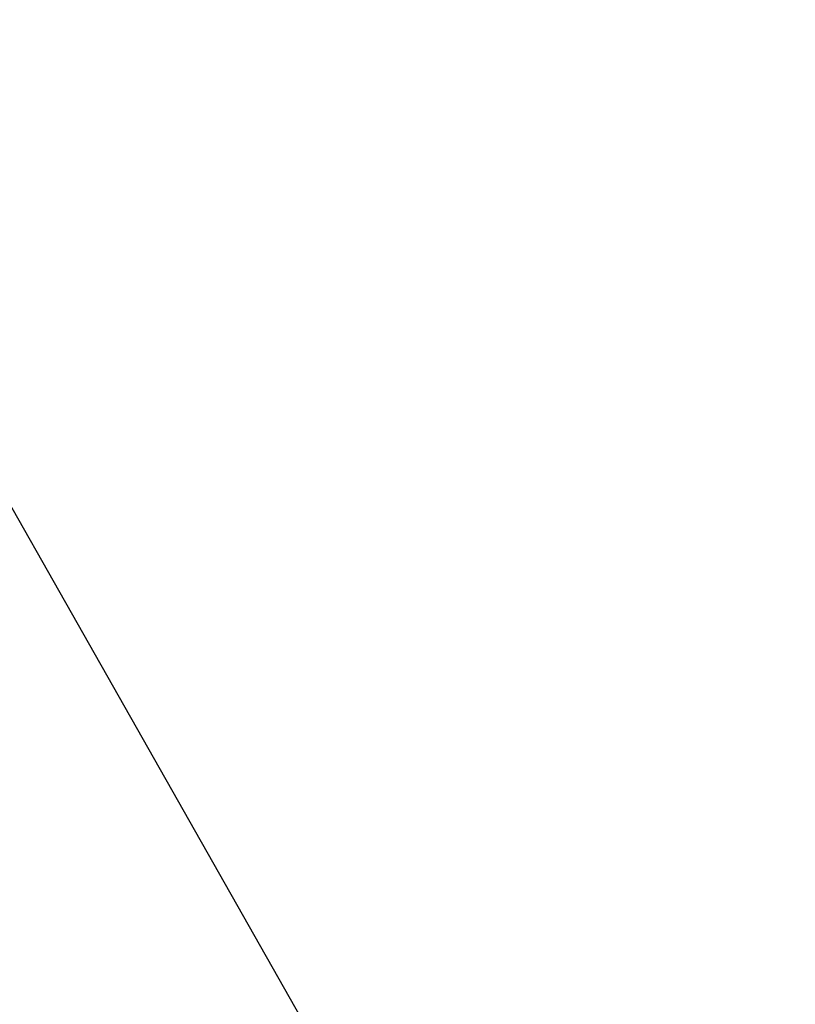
# Model space of a CAD drawing. Header units: millimetres. Extents: x 0 to 80, y -56 to 65.
# Tile 138 of 256: x 24.324 to 24.731, y -41.058 to -40.542. Entities that reach past the tile are written whole.
import ezdxf

# ---------------------------------------------------------------- set-up
doc = ezdxf.new("R2010")
doc.units = ezdxf.units.MM
doc.header["$LTSCALE"] = 25.4
doc.layers.get('0').update_dxf_attribs({"true_color": 0xff5454})

# ---------------------------------------------------------------- blocks, each defined once
blk = doc.blocks.new('SPIKE-LED-S-9101.STL')
at = {"color": 0}
mesh = blk.add_polyface(dxfattribs=at)
corners = [(37.67379, -40.67999, 84.15685), (43.92896, -40.67999, 84.15685), (40.80137, -40.85259, 83.97258), (34.6272, -40.16663, 84.70489), (46.97554, -40.16663, 84.70489), (31.74053, -39.32583, 85.6025), (49.86222, -39.32583, 85.6025), (29.08852, -38.17936, 86.82643), (52.51422, -38.17936, 86.82643), (26.73988, -36.75691, 88.34499), (54.86287, -36.75691, 88.34499), (24.75541, -35.09531, 90.11885), (56.84733, -35.09531, 90.11885), (23.18653, -33.23762, 92.10206), (58.41621, -33.23762, 92.10206), (22.07387, -31.23193, 94.24326), (59.52888, -31.23193, 94.24326), (21.44624, -29.1302, 96.48699), (60.15651, -29.1302, 96.48699), (21.31989, -26.98686, 98.77515), (60.28286, -26.98686, 98.77515), (21.69811, -24.85741, 101.04846), (59.90464, -24.85741, 101.04846), (22.57108, -22.79702, 103.24806), (59.03166, -22.79702, 103.24806), (23.91622, -20.85905, 105.31698), (57.68652, -20.85905, 105.31698), (25.69867, -19.09368, 107.20162), (55.90407, -19.09368, 107.20162), (27.87227, -17.54664, 108.85319), (53.73047, -17.54664, 108.85319), (30.38074, -16.258, 110.22889), (51.22201, -16.258, 110.22889), (33.15908, -15.26113, 111.29311), (48.44366, -15.26113, 111.29311), (36.13536, -14.58185, 112.01829), (45.46738, -14.58185, 112.01829), (39.23249, -14.23775, 112.38564), (42.37025, -14.23775, 112.38564)]
mesh.append_faces([[corners[k] for k in face] for face in [(0, 1, 2), (36, 37, 38)]], dxfattribs={"vtx0": -1, "color": 0})
mesh.append_faces([[corners[k] for k in face] for face in [(1, 3, 4), (4, 5, 6), (6, 7, 8), (8, 9, 10), (10, 11, 12), (12, 13, 14), (14, 15, 16), (16, 17, 18), (18, 19, 20), (20, 21, 22), (22, 23, 24), (24, 25, 26), (26, 27, 28), (28, 29, 30), (30, 31, 32), (32, 33, 34), (34, 35, 36)]], dxfattribs={"vtx0": -1, "vtx1": -1, "color": 0})
mesh.append_faces([[corners[k] for k in face] for face in [(1, 0, 3), (4, 3, 5), (6, 5, 7), (8, 7, 9), (10, 9, 11), (12, 11, 13), (14, 13, 15), (16, 15, 17), (18, 17, 19), (20, 19, 21), (22, 21, 23), (24, 23, 25), (26, 25, 27), (28, 27, 29), (30, 29, 31), (32, 31, 33), (34, 33, 35), (36, 35, 37)]], dxfattribs={"vtx0": -1, "vtx2": -1, "color": 0})
at = {"color": 18, "true_color": 0x080808}
mesh = blk.add_polyface(dxfattribs=at)
corners = [(25.35937, -42.63106, 101.81786), (24.20941, -40.96668, 104.32607), (25.35937, -42.99597, 102.15968), (24.20941, -40.60177, 103.98425)]
mesh.append_faces([[corners[k] for k in face] for face in [(0, 1, 2), (1, 0, 3)]], dxfattribs={"vtx0": -1, "color": 18})

msp = doc.modelspace()

# ---------------------------------------------------------------- block references
at = {"color": 0}
msp.add_blockref('SPIKE-LED-S-9101.STL', (0, 0), dxfattribs=at)

doc.saveas('drawing.dxf')
